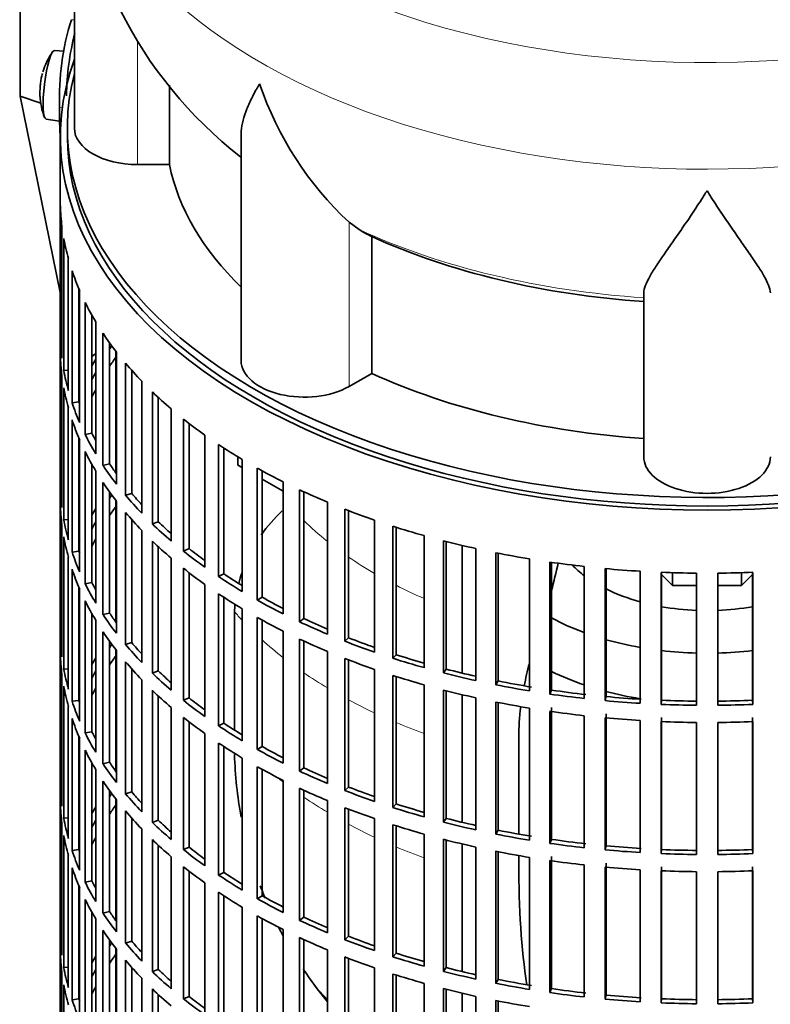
# Model space of a CAD drawing. Header units: millimetres. Extents: x 166 to 773, y -2002 to 1723.
# Tile 3 of 21: x 578 to 685, y -1891 to -1751. Entities that reach past the tile are written whole.
import ezdxf

# ---------------------------------------------------------------- set-up
doc = ezdxf.new("R2010")
doc.units = ezdxf.units.MM
for name, color, linetype in [('M5X8_UNI7687', 7, 'Continuous'), ('VSI134_DIFFUSORE', 7, 'Continuous'), ('VSI134_FILTRO_A', 7, 'Continuous'), ('VSI134_GIUNTO_8×', 7, 'Continuous'), ('VSI134_SUPPORTO_', 7, 'Continuous'), ('VSI134_TERMINALE', 7, 'Continuous')]:
    doc.layers.add(name, color=color, linetype=linetype)

# ---------------------------------------------------------------- blocks, each defined once
blk = doc.blocks.new('SE4')
at = {"layer": 'M5X8_UNI7687', "color": 7, "linetype": 'Continuous', "lineweight": 35}
for p, q in [((584.06, -1755.47), (582.75, -1755.35)), ((581.55, -1765.13), (583.47, -1765.43))]:
    blk.add_line(p, q, dxfattribs=at)
for start, end in [(144.9873, 163.3043), (166.4722, 175.0433), (182.7249, 201.02)]:
    blk.add_arc((590.66, -1761.29), 10, start, end, dxfattribs=at)
for centre, major_axis, ratio, start_param, end_param in [((582.15, -1760.24), (0.6, 4.89), 0.169759, 0.004788, 3.136805), ((590.68, -1761.2), (9.78, -2.08), 0.810411, 3.076577, 3.120069), ((590.65, -1761.41), (9.94, -1.06), 0.589949, 3.115062, 3.229621), ((589.14, -1759.29), (-7.36, -5.62), 0.747167, 5.690056, 5.839748)]:
    blk.add_ellipse(centre, major_axis=major_axis, ratio=ratio, start_param=start_param, end_param=end_param, dxfattribs=at)
at = {"layer": 'VSI134_DIFFUSORE', "color": 7, "linetype": 'Continuous', "lineweight": 35}
for p, q in [((585.57, -1723.34), (585.57, -1766.4)), ((599.09, -1771.59), (599.09, -1760.27)), ((609.29, -1767.33), (609.29, -1799.47)), ((594.57, -1771.59), (599.09, -1771.59)), ((626.08, -1780.84), (624.65, -1779.79)), ((627.86, -1801.29), (627.86, -1781.81)), ((666.57, -1813.16), (666.57, -1789.82)), ((624.65, -1803.14), (627.86, -1801.29))]:
    blk.add_line(p, q, dxfattribs=at)
at = {"layer": 'VSI134_DIFFUSORE', "color": 4, "linetype": 'Continuous', "lineweight": 9}
for p, q in [((594.57, -1771.59), (594.57, -1753.89)), ((624.65, -1803.14), (624.65, -1779.79))]:
    blk.add_line(p, q, dxfattribs=at)
at = {"layer": 'VSI134_DIFFUSORE', "color": 7, "linetype": 'Continuous', "lineweight": 35}
for centre, radius, start, end in [((646.86, -1722.23), 61.22, 181.0647, 232.0196), ((657.15, -1744.84), 47.73, 198.6373, 227.0857), ((633.99, -1768.45), 14.7, 237.4509, 245.3566)]:
    blk.add_arc(centre, radius, start, end, dxfattribs=at)
at = {"layer": 'VSI134_DIFFUSORE', "color": 4, "linetype": 'Continuous', "lineweight": 9}
for centre, major_axis, start_param, end_param in [((675.57, -1707.62), (85.67, 0), 2.814529, 6.283185), ((675.57, -1720.38), (-89.83, 0), 0, 3.208879), ((675.57, -1744.92), (-79.5, 0), 0.898849, 1.457346)]:
    blk.add_ellipse(centre, major_axis=major_axis, ratio=0.57735, start_param=start_param, end_param=end_param, dxfattribs=at)
at = {"layer": 'VSI134_DIFFUSORE', "color": 7, "linetype": 'Continuous', "lineweight": 35}
for centre, major_axis, start_param, end_param in [((594.57, -1766.4), (9, 0), 3.141593, 4.712389), ((675.57, -1766.4), (-77, 0), 0.117151, 0.534109), ((675.57, -1746.92), (-77, 0), 0.902549, 1.453645), ((618.29, -1799.47), (9, 0), 3.141593, 5.497787), ((675.57, -1766.4), (-77, 0), 0.902549, 1.453645), ((675.57, -1813.16), (-9, 0), 0, 3.141593)]:
    blk.add_ellipse(centre, major_axis=major_axis, ratio=0.57735, start_param=start_param, end_param=end_param, dxfattribs=at)
for points, knots in [([(609.29, -1767.34), (609.29, -1767.18), (609.3, -1767.01), (609.38, -1765.83), (609.67, -1764.77), (610.34, -1763.1), (610.6, -1762.53), (611.06, -1761.64), (611.22, -1761.33), (611.47, -1760.87), (611.6, -1760.64), (611.74, -1760.41), (611.83, -1760.25), (611.88, -1760.17), (611.93, -1760.09)], [0.4586292, 0.4586292, 0.4586292, 0.4586292, 0.5, 0.5, 0.75, 0.75, 0.875, 0.875, 0.9375, 0.9375, 0.96875, 0.984375, 0.984375, 1, 1, 1, 1]), ([(675.57, -1775.31), (675.43, -1775.52), (675.3, -1775.73), (675.03, -1776.15), (674.9, -1776.36), (674.5, -1776.98), (674.24, -1777.38), (673.45, -1778.57), (672.94, -1779.34), (671.92, -1780.82), (671.43, -1781.53), (670.48, -1782.88), (670.03, -1783.53), (669.18, -1784.75), (668.79, -1785.33), (668.25, -1786.15), (668.08, -1786.41), (667.75, -1786.93), (667.6, -1787.18), (667.19, -1787.9), (666.97, -1788.34), (666.66, -1789.14), (666.57, -1789.5), (666.57, -1789.82)], [0, 0, 0, 0, 0.03125, 0.03125, 0.0625, 0.0625, 0.125, 0.125, 0.25, 0.25, 0.375, 0.375, 0.5, 0.5, 0.625, 0.625, 0.6875, 0.6875, 0.75, 0.75, 0.875, 0.875, 1, 1, 1, 1]), ([(684.57, -1789.82), (684.57, -1789.5), (684.48, -1789.14), (684.16, -1788.34), (683.94, -1787.9), (683.53, -1787.18), (683.38, -1786.93), (683.06, -1786.41), (682.89, -1786.15), (682.35, -1785.33), (681.95, -1784.75), (681.1, -1783.53), (680.65, -1782.89), (679.71, -1781.53), (679.21, -1780.82), (678.2, -1779.34), (677.68, -1778.58), (676.89, -1777.39), (676.63, -1776.98), (676.23, -1776.36), (676.1, -1776.15), (675.83, -1775.73), (675.7, -1775.52), (675.57, -1775.31)], [0, 0, 0, 0, 0.125, 0.125, 0.25, 0.25, 0.3125, 0.3125, 0.375, 0.375, 0.5, 0.5, 0.625, 0.625, 0.75, 0.75, 0.875, 0.875, 0.9375, 0.9375, 0.96875, 0.96875, 1, 1, 1, 1])]:
    blk.add_open_spline(points, degree=3, knots=knots, dxfattribs=at)
at = {"layer": 'VSI134_FILTRO_A', "color": 7, "linetype": 'Continuous', "lineweight": 35}
for p, q in [((583.57, -1767.62), (583.57, -1931.74)), ((583.58, -1777.48), (583.58, -1796.26)), ((583.8, -1780.36), (583.8, -1799.14)), ((584.06, -1782.1), (584.06, -1800.88)), ((584.71, -1784.97), (584.71, -1803.74)), ((585.24, -1786.69), (585.24, -1805.47)), ((586.22, -1789.26), (586.22, -1805.34)), ((586.32, -1789.51), (586.32, -1808.28)), ((587.1, -1791.19), (587.1, -1809.97)), ((588.06, -1793), (588.06, -1809.8)), ((588.61, -1793.95), (588.61, -1812.73)), ((583.8, -1796.25), (583.58, -1796.26)), ((589.64, -1795.59), (589.64, -1814.37)), ((590.57, -1796.93), (590.57, -1814.15)), ((591.56, -1798.26), (591.56, -1817.04)), ((583.58, -1798.71), (583.58, -1817.49)), ((584.71, -1800.83), (584.06, -1800.88)), ((592.84, -1799.84), (592.84, -1818.62)), ((593.72, -1800.87), (593.72, -1818.35)), ((583.8, -1801.59), (583.8, -1820.37)), ((595.15, -1802.4), (595.15, -1821.18)), ((584.06, -1803.33), (584.06, -1822.11)), ((596.66, -1803.92), (596.66, -1822.69)), ((597.5, -1804.71), (597.5, -1822.38)), ((584.71, -1806.19), (584.71, -1824.97)), ((586.22, -1805.34), (585.24, -1805.47)), ((599.35, -1806.35), (599.35, -1825.13)), ((585.24, -1807.92), (585.24, -1826.7)), ((601.08, -1807.78), (601.08, -1826.56)), ((601.88, -1808.4), (601.88, -1826.21)), ((586.22, -1810.49), (586.22, -1826.57)), ((586.32, -1810.73), (586.32, -1829.51)), ((588.06, -1809.8), (587.1, -1809.97)), ((604.13, -1810.07), (604.13, -1828.85)), ((606.07, -1811.41), (606.07, -1830.19)), ((606.81, -1811.9), (606.81, -1829.8)), ((587.1, -1812.42), (587.1, -1831.2)), ((609.45, -1813.54), (609.45, -1832.32)), ((588.06, -1814.23), (588.06, -1831.03)), ((590.57, -1814.15), (589.64, -1814.37)), ((611.59, -1814.78), (611.59, -1833.56)), ((588.61, -1815.18), (588.61, -1833.96)), ((612.27, -1815.15), (612.27, -1833.13)), ((583.8, -1817.48), (583.58, -1817.49)), ((589.64, -1816.82), (589.64, -1835.6)), ((615.28, -1816.73), (615.28, -1835.51)), ((617.6, -1817.85), (617.6, -1836.63)), ((590.57, -1818.16), (590.57, -1835.38)), ((593.72, -1818.35), (592.84, -1818.62)), ((618.21, -1818.13), (618.21, -1836.17)), ((583.58, -1819.94), (583.58, -1838.72)), ((591.56, -1819.49), (591.56, -1838.26)), ((621.56, -1819.61), (621.56, -1838.39)), ((624.04, -1820.61), (624.04, -1839.39)), ((584.71, -1822.06), (584.06, -1822.11)), ((592.84, -1821.07), (592.84, -1839.85)), ((624.58, -1820.82), (624.58, -1838.9)), ((583.8, -1822.82), (583.8, -1841.6)), ((593.72, -1822.09), (593.72, -1839.58)), ((597.5, -1822.38), (596.66, -1822.69)), ((628.26, -1822.16), (628.26, -1840.94)), ((630.88, -1823.03), (630.88, -1841.81)), ((631.34, -1823.18), (631.34, -1841.3)), ((584.06, -1824.56), (584.06, -1843.34)), ((595.15, -1823.63), (595.15, -1842.41)), ((635.32, -1824.37), (635.32, -1843.15)), ((596.66, -1825.14), (596.66, -1843.92)), ((597.5, -1825.94), (597.5, -1843.61)), ((601.88, -1826.21), (601.08, -1826.56)), ((638.06, -1825.11), (638.06, -1843.89)), ((638.44, -1825.2), (638.44, -1843.35)), ((642.68, -1826.21), (642.68, -1844.99)), ((584.71, -1827.42), (584.71, -1846.2)), ((586.22, -1826.57), (585.24, -1826.7)), ((599.35, -1827.58), (599.35, -1846.36)), ((645.53, -1826.81), (645.53, -1845.59)), ((645.83, -1826.87), (645.83, -1845.04)), ((601.08, -1829.01), (601.08, -1847.79)), ((650.3, -1827.68), (650.3, -1846.46)), ((653.22, -1828.13), (653.22, -1846.91)), ((653.44, -1828.16), (653.44, -1846.34)), ((658.1, -1828.75), (658.1, -1847.53)), ((661.08, -1829.06), (661.08, -1847.84)), ((661.21, -1829.07), (661.21, -1847.26)), ((585.24, -1829.14), (585.24, -1847.92)), ((601.88, -1829.63), (601.88, -1847.44)), ((606.81, -1829.8), (606.07, -1830.19)), ((666.04, -1829.43), (666.04, -1848.21)), ((669.06, -1829.59), (669.06, -1848.37)), ((669.1, -1829.59), (669.1, -1847.79)), ((674.05, -1829.71), (674.05, -1848.49)), ((677.08, -1829.71), (677.08, -1848.49)), ((682.03, -1829.59), (682.03, -1847.79)), ((682.07, -1829.59), (682.07, -1848.37)), ((586.22, -1831.72), (586.22, -1847.8)), ((588.06, -1831.03), (587.1, -1831.2)), ((604.13, -1831.3), (604.13, -1850.08)), ((586.32, -1831.96), (586.32, -1850.74)), ((606.07, -1832.64), (606.07, -1851.42)), ((606.81, -1833.12), (606.81, -1851.03)), ((612.27, -1833.13), (611.59, -1833.56)), ((587.1, -1833.65), (587.1, -1852.43)), ((588.06, -1835.46), (588.06, -1852.26)), ((590.57, -1835.38), (589.64, -1835.6)), ((609.45, -1834.77), (609.45, -1853.55)), ((611.59, -1836), (611.59, -1854.78)), ((588.61, -1836.4), (588.61, -1855.18)), ((612.27, -1836.38), (612.27, -1854.36)), ((618.21, -1836.17), (617.6, -1836.63)), ((583.8, -1838.71), (583.58, -1838.72)), ((589.64, -1838.05), (589.64, -1856.83)), ((615.28, -1837.95), (615.28, -1856.73)), ((590.57, -1839.39), (590.57, -1856.61)), ((593.72, -1839.58), (592.84, -1839.85)), ((617.6, -1839.08), (617.6, -1857.86)), ((618.21, -1839.36), (618.21, -1857.4)), ((624.58, -1838.9), (624.04, -1839.39)), ((583.58, -1841.16), (583.58, -1859.94)), ((591.56, -1840.71), (591.56, -1859.49)), ((621.56, -1840.84), (621.56, -1859.62)), ((631.34, -1841.3), (630.88, -1841.81)), ((592.84, -1842.3), (592.84, -1861.08)), ((624.04, -1841.84), (624.04, -1860.62)), ((624.58, -1842.05), (624.58, -1860.13)), ((583.8, -1844.05), (583.8, -1862.83)), ((584.71, -1843.29), (584.06, -1843.34)), ((593.72, -1843.32), (593.72, -1860.81)), ((597.5, -1843.61), (596.66, -1843.92)), ((628.26, -1843.39), (628.26, -1862.17)), ((630.88, -1844.26), (630.88, -1863.04)), ((631.34, -1844.41), (631.34, -1862.53)), ((638.44, -1843.35), (638.06, -1843.89)), ((584.06, -1845.79), (584.06, -1864.57)), ((595.15, -1844.86), (595.15, -1863.64)), ((635.32, -1845.6), (635.32, -1864.38)), ((645.83, -1845.04), (645.53, -1845.59)), ((596.66, -1846.37), (596.66, -1865.15)), ((597.5, -1847.17), (597.5, -1864.84)), ((638.06, -1846.34), (638.06, -1865.11)), ((638.44, -1846.43), (638.44, -1864.58)), ((653.44, -1846.34), (653.22, -1846.91)), ((661.21, -1847.26), (661.08, -1847.84)), ((584.71, -1848.65), (584.71, -1867.43)), ((586.22, -1847.8), (585.24, -1847.92)), ((601.88, -1847.44), (601.08, -1847.79)), ((642.68, -1847.44), (642.68, -1866.22)), ((645.53, -1848.04), (645.53, -1866.82)), ((645.83, -1848.1), (645.83, -1866.27)), ((669.1, -1847.79), (669.06, -1848.37)), ((682.03, -1847.79), (682.07, -1848.37)), ((599.35, -1848.81), (599.35, -1867.59)), ((650.3, -1848.91), (650.3, -1867.69)), ((653.22, -1849.36), (653.22, -1868.14)), ((653.44, -1848.79), (653.44, -1867.57)), ((658.1, -1849.98), (658.1, -1868.76)), ((661.21, -1849.71), (661.21, -1868.49)), ((585.24, -1850.37), (585.24, -1869.15)), ((601.08, -1850.24), (601.08, -1869.02)), ((601.88, -1850.86), (601.88, -1868.67)), ((606.81, -1851.03), (606.07, -1851.42)), ((661.08, -1850.29), (661.08, -1869.07)), ((666.04, -1850.66), (666.04, -1869.44)), ((669.06, -1850.82), (669.06, -1869.6)), ((669.1, -1850.24), (669.1, -1869.02)), ((674.05, -1850.94), (674.05, -1869.72)), ((677.08, -1850.94), (677.08, -1869.72)), ((682.03, -1850.24), (682.03, -1869.02)), ((682.07, -1850.82), (682.07, -1869.6)), ((588.06, -1852.26), (587.1, -1852.43)), ((604.13, -1852.53), (604.13, -1871.31)), ((586.22, -1852.95), (586.22, -1869.03)), ((586.32, -1853.19), (586.32, -1871.97)), ((606.07, -1853.87), (606.07, -1872.65)), ((587.1, -1854.88), (587.1, -1873.66)), ((606.81, -1854.35), (606.81, -1872.26)), ((612.27, -1854.36), (611.59, -1854.78)), ((588.06, -1856.69), (588.06, -1873.49)), ((590.57, -1856.61), (589.64, -1856.83)), ((609.45, -1856), (609.45, -1874.78)), ((588.61, -1857.63), (588.61, -1876.41)), ((611.59, -1857.23), (611.59, -1876.01)), ((612.27, -1857.61), (612.27, -1875.59)), ((618.21, -1857.4), (617.6, -1857.86)), ((589.64, -1859.28), (589.64, -1878.06)), ((615.28, -1859.18), (615.28, -1877.96)), ((583.8, -1859.94), (583.58, -1859.94)), ((590.57, -1860.62), (590.57, -1877.83)), ((593.72, -1860.81), (592.84, -1861.08)), ((617.6, -1860.31), (617.6, -1879.09)), ((618.21, -1860.59), (618.21, -1878.63)), ((624.58, -1860.13), (624.04, -1860.62)), ((583.58, -1862.39), (583.58, -1881.17)), ((591.56, -1861.94), (591.56, -1880.72)), ((621.56, -1862.06), (621.56, -1880.84)), ((631.34, -1862.53), (630.88, -1863.04)), ((592.84, -1863.53), (592.84, -1882.31)), ((624.04, -1863.07), (624.04, -1881.85)), ((624.58, -1863.28), (624.58, -1881.36)), ((583.8, -1865.28), (583.8, -1884.06)), ((584.71, -1864.52), (584.06, -1864.57)), ((593.72, -1864.55), (593.72, -1882.04)), ((597.5, -1864.84), (596.66, -1865.15)), ((628.26, -1864.62), (628.26, -1883.4)), ((638.44, -1864.58), (638.06, -1865.11)), ((595.15, -1866.09), (595.15, -1884.87)), ((630.88, -1865.49), (630.88, -1884.27)), ((631.34, -1865.64), (631.34, -1883.76)), ((635.32, -1866.83), (635.32, -1885.6)), ((645.83, -1866.27), (645.53, -1866.82)), ((584.06, -1867.02), (584.06, -1885.8)), ((596.66, -1867.6), (596.66, -1886.38)), ((638.06, -1867.56), (638.06, -1886.34)), ((638.44, -1867.66), (638.44, -1885.81)), ((653.44, -1867.57), (653.22, -1868.14)), ((586.22, -1869.03), (585.24, -1869.15)), ((597.5, -1868.4), (597.5, -1886.07)), ((601.88, -1868.67), (601.08, -1869.02)), ((642.68, -1868.67), (642.68, -1887.45)), ((645.53, -1869.27), (645.53, -1888.05)), ((645.83, -1869.33), (645.83, -1887.5)), ((661.21, -1868.49), (661.08, -1869.07)), ((669.1, -1869.02), (669.06, -1869.6)), ((682.03, -1869.02), (682.07, -1869.6)), ((584.71, -1869.88), (584.71, -1888.66)), ((599.35, -1870.04), (599.35, -1888.82)), ((650.3, -1870.13), (650.3, -1888.91)), ((653.22, -1870.59), (653.22, -1889.37)), ((653.44, -1870.02), (653.44, -1888.8)), ((661.21, -1870.94), (661.21, -1889.72)), ((585.24, -1871.6), (585.24, -1890.38)), ((601.08, -1871.47), (601.08, -1890.25)), ((601.88, -1872.09), (601.88, -1889.9)), ((606.81, -1872.26), (606.07, -1872.65)), ((658.1, -1871.21), (658.1, -1889.99)), ((661.08, -1871.52), (661.08, -1890.3)), ((666.04, -1871.89), (666.04, -1890.67)), ((669.06, -1872.04), (669.06, -1890.82)), ((669.1, -1871.47), (669.1, -1890.25)), ((674.05, -1872.17), (674.05, -1890.95)), ((677.08, -1872.17), (677.08, -1890.95)), ((682.03, -1871.47), (682.03, -1890.25)), ((682.07, -1872.04), (682.07, -1890.82)), ((588.06, -1873.49), (587.1, -1873.66)), ((604.13, -1873.76), (604.13, -1892.54)), ((586.22, -1874.18), (586.22, -1890.26)), ((586.32, -1874.42), (586.32, -1893.2)), ((606.07, -1875.1), (606.07, -1893.88)), ((587.1, -1876.11), (587.1, -1894.89)), ((606.81, -1875.58), (606.81, -1893.49)), ((612.27, -1875.59), (611.59, -1876.01)), ((588.06, -1877.92), (588.06, -1894.72)), ((590.57, -1877.83), (589.64, -1878.06)), ((609.45, -1877.23), (609.45, -1896.01)), ((588.61, -1878.86), (588.61, -1897.64)), ((611.59, -1878.46), (611.59, -1897.24)), ((612.27, -1878.84), (612.27, -1896.82)), ((618.21, -1878.63), (617.6, -1879.09)), ((589.64, -1880.51), (589.64, -1899.28)), ((615.28, -1880.41), (615.28, -1899.19)), ((583.8, -1881.17), (583.58, -1881.17)), ((590.57, -1881.84), (590.57, -1899.06)), ((593.72, -1882.04), (592.84, -1882.31)), ((617.6, -1881.54), (617.6, -1900.32)), ((618.21, -1881.82), (618.21, -1899.86)), ((624.58, -1881.36), (624.04, -1881.85)), ((583.58, -1883.62), (583.58, -1902.4)), ((591.56, -1883.17), (591.56, -1901.95)), ((621.56, -1883.29), (621.56, -1902.07)), ((592.84, -1884.76), (592.84, -1903.54)), ((624.04, -1884.3), (624.04, -1903.08)), ((624.58, -1884.5), (624.58, -1902.59)), ((631.34, -1883.76), (630.88, -1884.27)), ((584.71, -1885.75), (584.06, -1885.8)), ((593.72, -1885.78), (593.72, -1903.27)), ((597.5, -1886.07), (596.66, -1886.38)), ((628.26, -1885.85), (628.26, -1904.63)), ((638.44, -1885.81), (638.06, -1886.34)), ((583.8, -1886.51), (583.8, -1905.29)), ((595.15, -1887.32), (595.15, -1906.1)), ((630.88, -1886.72), (630.88, -1905.5)), ((631.34, -1886.87), (631.34, -1904.99)), ((645.83, -1887.5), (645.53, -1888.05)), ((584.06, -1888.25), (584.06, -1907.03)), ((596.66, -1888.83), (596.66, -1907.61)), ((635.32, -1888.05), (635.32, -1906.83)), ((638.06, -1888.79), (638.06, -1907.57)), ((638.44, -1888.89), (638.44, -1907.04)), ((653.44, -1888.8), (653.22, -1889.37)), ((586.22, -1890.26), (585.24, -1890.38)), ((597.5, -1889.63), (597.5, -1907.3)), ((601.88, -1889.9), (601.08, -1890.25)), ((642.68, -1889.9), (642.68, -1908.68)), ((645.53, -1890.5), (645.53, -1909.28)), ((645.83, -1890.56), (645.83, -1908.72)), ((661.21, -1889.72), (661.08, -1890.3)), ((669.1, -1890.25), (669.06, -1890.82)), ((682.03, -1890.25), (682.07, -1890.82))]:
    blk.add_line(p, q, dxfattribs=at)
for centre, major_axis, start_param, end_param in [((675.57, -1767.62), (-92, 0), -0.208894, 3.350487), ((675.57, -1767.62), (-91, 0), 0, 3.141593), ((675.57, -1776.6), (-92, 0), 0.016456, 0.07081), ((675.57, -1776.6), (-92, 0), 0.103722, 0.158077), ((675.57, -1776.6), (-92, 0), 0.190989, 0.245343), ((675.57, -1776.6), (-92, 0), 0.278255, 0.33261), ((675.57, -1795.38), (-92, 0), 0.016456, 0.07081), ((675.57, -1776.6), (-92, 0), 0.365522, 0.419876), ((675.57, -1816.61), (-91, 0), -0.374965, -0.365223), ((675.57, -1797.83), (-92, 0), 0.016456, 0.07081), ((675.57, -1816.61), (-92, 0), -0.33261, -0.313806), ((675.57, -1819.06), (-91, 0), -0.392699, -0.365223), ((675.57, -1795.38), (-92, 0), 0.103722, 0.158077), ((675.57, -1776.6), (-92, 0), 0.452788, 0.507143), ((675.57, -1816.61), (-91, 0), -0.299174, -0.277957), ((675.57, -1797.83), (-92, 0), 0.103722, 0.158077), ((675.57, -1816.61), (-92, 0), -0.245343, -0.240575), ((675.57, -1819.06), (-91, 0), -0.299174, -0.277957), ((675.57, -1776.6), (-92, 0), 0.540055, 0.594409), ((675.57, -1795.38), (-92, 0), 0.190989, 0.245343), ((675.57, -1795.38), (-91, 0), 0.19069, 0.196715), ((675.57, -1797.83), (-92, 0), 0.190989, 0.245343), ((675.57, -1776.6), (-92, 0), 0.627321, 0.681676), ((675.57, -1795.38), (-92, 0), 0.278255, 0.33261), ((675.57, -1795.38), (-91, 0), 0.277957, 0.299174), ((675.57, -1776.6), (-92, 0), 0.714588, 0.768942), ((675.57, -1797.83), (-92, 0), 0.278255, 0.33261), ((675.57, -1795.38), (-92, 0), 0.365522, 0.419876), ((675.57, -1795.38), (-91, 0), 0.365223, 0.394539), ((675.57, -1776.6), (-92, 0), 0.801854, 0.856209), ((675.57, -1816.61), (-92, 0), 0.016456, 0.07081), ((675.57, -1797.83), (-92, 0), 0.365522, 0.419876), ((675.57, -1776.6), (-92, 0), 0.889121, 0.943475), ((675.57, -1837.84), (-91, 0), -0.374965, -0.365223), ((675.57, -1795.38), (-92, 0), 0.452788, 0.507143), ((675.57, -1795.38), (-91, 0), 0.45249, 0.486998), ((675.57, -1819.06), (-92, 0), 0.016456, 0.07081), ((675.57, -1837.84), (-92, 0), -0.33261, -0.313806), ((675.57, -1840.29), (-91, 0), -0.392699, -0.365223), ((675.57, -1776.6), (-92, 0), 0.976387, 1.030742), ((675.57, -1797.83), (-92, 0), 0.452788, 0.507143), ((675.57, -1816.61), (-92, 0), 0.103722, 0.158077), ((675.57, -1837.84), (-91, 0), -0.299174, -0.277957), ((675.57, -1795.38), (-92, 0), 0.540055, 0.594409), ((675.57, -1795.38), (-91, 0), 0.539756, 0.577951), ((675.57, -1776.6), (-92, 0), 1.063654, 1.118008), ((675.57, -1819.06), (-92, 0), 0.103722, 0.158077), ((675.57, -1840.29), (-91, 0), -0.299174, -0.277957), ((675.57, -1837.84), (-92, 0), -0.245343, -0.240575), ((675.57, -1797.83), (-92, 0), 0.540055, 0.594409), ((675.57, -1795.38), (-91, 0), 0.627022, 0.668018), ((675.57, -1776.6), (-92, 0), 1.15092, 1.205275), ((675.57, -1816.61), (-92, 0), 0.190989, 0.245343), ((675.57, -1816.61), (-91, 0), 0.19069, 0.196715), ((675.57, -1795.38), (-92, 0), 0.627321, 0.681676), ((675.57, -1776.6), (-92, 0), 1.238186, 1.292541), ((675.57, -1797.83), (-92, 0), 0.627321, 0.681676), ((675.57, -1776.6), (-92, 0), 1.325453, 1.379807), ((675.57, -1776.6), (-92, 0), 1.412719, 1.467074), ((675.57, -1819.06), (-92, 0), 0.190989, 0.245343), ((675.57, -1795.38), (-92, 0), 0.714588, 0.768942), ((675.57, -1795.38), (-91, 0), 0.714289, 0.757518), ((675.57, -1776.6), (-92, 0), 1.499986, 1.55434), ((675.57, -1776.6), (92, 0), 4.728845, 4.783199), ((675.57, -1816.61), (-92, 0), 0.278255, 0.33261), ((675.57, -1816.61), (-91, 0), 0.277957, 0.299174), ((675.57, -1797.83), (-92, 0), 0.714588, 0.768942), ((675.57, -1795.38), (-91, 0), 0.801555, 0.846635), ((675.57, -1819.06), (-92, 0), 0.278255, 0.33261), ((675.57, -1795.38), (-92, 0), 0.801854, 0.856209), ((675.57, -1816.61), (-92, 0), 0.365522, 0.419876), ((675.57, -1816.61), (-91, 0), 0.365223, 0.394539), ((675.57, -1797.83), (-92, 0), 0.801854, 0.856209), ((675.57, -1795.38), (-92, 0), 0.889121, 0.943475), ((675.57, -1795.38), (-91, 0), 0.888822, 0.935485), ((675.57, -1837.84), (-92, 0), 0.016456, 0.07081), ((675.57, -1819.06), (-92, 0), 0.365522, 0.419876), ((675.57, -1859.07), (-91, 0), -0.374965, -0.365223), ((675.57, -1816.61), (-92, 0), 0.452788, 0.507143), ((675.57, -1816.61), (-91, 0), 0.45249, 0.486998), ((675.57, -1797.83), (-92, 0), 0.889121, 0.943475), ((675.57, -1795.38), (-92, 0), 0.976387, 1.030742), ((675.57, -1795.38), (-91, 0), 0.976088, 1.024141), ((675.57, -1840.29), (-92, 0), 0.016456, 0.07081), ((675.57, -1861.52), (-91, 0), -0.392699, -0.365223), ((675.57, -1795.38), (-91, 0), 1.063355, 1.112655), ((675.57, -1859.07), (-92, 0), -0.33261, -0.313806), ((675.57, -1819.06), (-92, 0), 0.452788, 0.507143), ((675.57, -1797.83), (-92, 0), 0.976387, 1.030742), ((675.57, -1795.38), (-92, 0), 1.063654, 1.118008), ((675.57, -1837.84), (-92, 0), 0.103722, 0.158077), ((675.57, -1859.07), (-91, 0), -0.299174, -0.277957), ((675.57, -1816.61), (-92, 0), 0.540055, 0.594409), ((675.57, -1816.61), (-91, 0), 0.539756, 0.577951), ((675.57, -1797.83), (-92, 0), 1.063654, 1.118008), ((675.57, -1795.38), (-92, 0), 1.15092, 1.205275), ((675.57, -1795.38), (-91, 0), 1.150621, 1.201065), ((675.57, -1840.29), (-92, 0), 0.103722, 0.158077), ((675.57, -1795.38), (-92, 0), 1.238186, 1.292541), ((675.57, -1795.38), (-91, 0), 1.237888, 1.29284), ((675.57, -1859.07), (-92, 0), -0.245343, -0.240575), ((675.57, -1861.52), (-91, 0), -0.299174, -0.277957), ((675.57, -1819.06), (-92, 0), 0.540055, 0.594409), ((675.57, -1797.83), (-92, 0), 1.15092, 1.205275), ((675.57, -1795.38), (-92, 0), 1.325453, 1.379807), ((675.57, -1795.38), (-91, 0), 1.325154, 1.380106), ((675.57, -1795.38), (-91, 0), 1.412421, 1.467373), ((675.57, -1837.84), (-92, 0), 0.190989, 0.245343), ((675.57, -1837.84), (-91, 0), 0.19069, 0.196715), ((675.57, -1816.61), (-92, 0), 0.627321, 0.681676), ((675.57, -1816.61), (-91, 0), 0.627022, 0.668018), ((675.57, -1797.83), (-92, 0), 1.238186, 1.292541), ((675.57, -1795.38), (-92, 0), 1.412719, 1.467074), ((675.57, -1795.38), (-92, 0), 1.499986, 1.55434), ((675.57, -1795.38), (-91, 0), 1.499687, 1.554639), ((675.57, -1795.38), (91, 0), 4.728546, 4.783498), ((675.57, -1795.38), (92, 0), 4.728845, 4.783199), ((675.57, -1797.83), (-92, 0), 1.325453, 1.379807), ((675.57, -1840.29), (-92, 0), 0.190989, 0.245343), ((675.57, -1819.06), (-92, 0), 0.627321, 0.681676), ((675.57, -1816.61), (-92, 0), 0.714588, 0.768942), ((675.57, -1816.61), (-91, 0), 0.714289, 0.757518), ((675.57, -1797.83), (-92, 0), 1.412719, 1.467074), ((675.57, -1797.83), (-92, 0), 1.499986, 1.55434), ((675.57, -1797.83), (92, 0), 4.728845, 4.783199), ((675.57, -1837.84), (-92, 0), 0.278255, 0.33261), ((675.57, -1837.84), (-91, 0), 0.277957, 0.299174), ((675.57, -1819.06), (-92, 0), 0.714588, 0.768942), ((675.57, -1840.29), (-92, 0), 0.278255, 0.33261), ((675.57, -1816.61), (-92, 0), 0.801854, 0.856209), ((675.57, -1816.61), (-91, 0), 0.801555, 0.846635), ((675.57, -1837.84), (-92, 0), 0.365522, 0.419876), ((675.57, -1837.84), (-91, 0), 0.365223, 0.394539), ((675.57, -1819.06), (-92, 0), 0.801854, 0.856209), ((675.57, -1816.61), (-92, 0), 0.889121, 0.943475), ((675.57, -1816.61), (-91, 0), 0.888822, 0.935485), ((675.57, -1840.29), (-92, 0), 0.365522, 0.419876), ((675.57, -1859.07), (-92, 0), 0.016456, 0.07081), ((675.57, -1880.3), (-91, 0), -0.374965, -0.365223), ((675.57, -1837.84), (-92, 0), 0.452788, 0.507143), ((675.57, -1837.84), (-91, 0), 0.45249, 0.486998), ((675.57, -1819.06), (-92, 0), 0.889121, 0.943475), ((675.57, -1816.61), (-92, 0), 0.976387, 1.030742), ((675.57, -1816.61), (-91, 0), 0.976088, 1.024141), ((675.57, -1861.52), (-92, 0), 0.016456, 0.07081), ((675.57, -1882.75), (-91, 0), -0.394539, -0.365223), ((675.57, -1816.61), (-91, 0), 1.063355, 1.112655), ((675.57, -1880.3), (-92, 0), -0.33261, -0.313806), ((675.57, -1840.29), (-92, 0), 0.452788, 0.507143), ((675.57, -1819.06), (-92, 0), 0.976387, 1.030742), ((675.57, -1816.61), (-92, 0), 1.063654, 1.118008), ((675.57, -1859.07), (-92, 0), 0.103722, 0.158077), ((675.57, -1880.3), (-91, 0), -0.299174, -0.277957), ((675.57, -1837.84), (-92, 0), 0.540055, 0.594409), ((675.57, -1837.84), (-91, 0), 0.539756, 0.577951), ((675.57, -1816.61), (-92, 0), 1.15092, 1.205275), ((675.57, -1816.61), (-91, 0), 1.150621, 1.201065), ((675.57, -1819.06), (-92, 0), 1.063654, 1.118008), ((675.57, -1816.61), (-92, 0), 1.238186, 1.292541), ((675.57, -1816.61), (-91, 0), 1.237888, 1.29284), ((675.57, -1861.52), (-92, 0), 0.103722, 0.158077), ((675.57, -1880.3), (-92, 0), -0.245343, -0.240575), ((675.57, -1882.75), (-91, 0), -0.299174, -0.277957), ((675.57, -1840.29), (-92, 0), 0.540055, 0.594409), ((675.57, -1819.06), (-92, 0), 1.15092, 1.205275), ((675.57, -1816.61), (-92, 0), 1.325453, 1.379807), ((675.57, -1816.61), (-91, 0), 1.325154, 1.380106), ((675.57, -1859.07), (-92, 0), 0.190989, 0.245343), ((675.57, -1859.07), (-91, 0), 0.19069, 0.196715), ((675.57, -1837.84), (-92, 0), 0.627321, 0.681676), ((675.57, -1837.84), (-91, 0), 0.627022, 0.668018), ((675.57, -1819.06), (-92, 0), 1.238186, 1.292541), ((675.57, -1816.61), (-92, 0), 1.412719, 1.467074), ((675.57, -1816.61), (-91, 0), 1.412421, 1.467373), ((675.57, -1816.61), (-92, 0), 1.499986, 1.55434), ((675.57, -1816.61), (-91, 0), 1.499687, 1.554639), ((675.57, -1816.61), (91, 0), 4.728546, 4.783498), ((675.57, -1816.61), (92, 0), 4.728845, 4.783199), ((675.57, -1819.06), (-92, 0), 1.325453, 1.379807), ((675.57, -1861.52), (-92, 0), 0.190989, 0.245343), ((675.57, -1840.29), (-92, 0), 0.627321, 0.681676), ((675.57, -1837.84), (-91, 0), 0.714289, 0.757518), ((675.57, -1819.06), (-92, 0), 1.412719, 1.467074), ((675.57, -1819.06), (-92, 0), 1.499986, 1.55434), ((675.57, -1819.06), (92, 0), 4.728845, 4.783199), ((675.57, -1859.07), (-92, 0), 0.278255, 0.33261), ((675.57, -1859.07), (-91, 0), 0.277957, 0.299174), ((675.57, -1837.84), (-92, 0), 0.714588, 0.768942), ((675.57, -1840.29), (-92, 0), 0.714588, 0.768942), ((675.57, -1861.52), (-92, 0), 0.278255, 0.33261), ((675.57, -1837.84), (-92, 0), 0.801854, 0.856209), ((675.57, -1837.84), (-91, 0), 0.801555, 0.846635), ((675.57, -1859.07), (-92, 0), 0.365522, 0.419876), ((675.57, -1859.07), (-91, 0), 0.365223, 0.394539), ((675.57, -1840.29), (-92, 0), 0.801854, 0.856209), ((675.57, -1837.84), (-92, 0), 0.889121, 0.943475), ((675.57, -1837.84), (-91, 0), 0.888822, 0.935485), ((675.57, -1861.52), (-92, 0), 0.365522, 0.419876), ((675.57, -1880.3), (-92, 0), 0.016456, 0.07081), ((675.57, -1901.53), (-91, 0), -0.374965, -0.365223), ((675.57, -1859.07), (-91, 0), 0.45249, 0.486998), ((675.57, -1840.29), (-92, 0), 0.889121, 0.943475), ((675.57, -1837.84), (-92, 0), 0.976387, 1.030742), ((675.57, -1837.84), (-91, 0), 0.976088, 1.024141), ((675.57, -1882.75), (-92, 0), 0.016456, 0.07081), ((675.57, -1859.07), (-92, 0), 0.452788, 0.507143), ((675.57, -1901.53), (-92, 0), -0.33261, -0.313806), ((675.57, -1903.98), (-91, 0), -0.394539, -0.365223), ((675.57, -1861.52), (-92, 0), 0.452788, 0.507143), ((675.57, -1840.29), (-92, 0), 0.976387, 1.030742), ((675.57, -1837.84), (-92, 0), 1.063654, 1.118008), ((675.57, -1837.84), (-91, 0), 1.063355, 1.112655), ((675.57, -1880.3), (-92, 0), 0.103722, 0.158077), ((675.57, -1901.53), (-91, 0), -0.299174, -0.277957), ((675.57, -1859.07), (-92, 0), 0.540055, 0.594409), ((675.57, -1859.07), (-91, 0), 0.539756, 0.577951), ((675.57, -1837.84), (-92, 0), 1.15092, 1.205275), ((675.57, -1837.84), (-91, 0), 1.150621, 1.201065), ((675.57, -1840.29), (-92, 0), 1.063654, 1.118008), ((675.57, -1837.84), (-91, 0), 1.237888, 1.29284), ((675.57, -1882.75), (-92, 0), 0.103722, 0.158077), ((675.57, -1901.53), (-92, 0), -0.245343, -0.240575), ((675.57, -1903.98), (-91, 0), -0.299174, -0.277957), ((675.57, -1861.52), (-92, 0), 0.540055, 0.594409), ((675.57, -1840.29), (-92, 0), 1.15092, 1.205275), ((675.57, -1837.84), (-92, 0), 1.238186, 1.292541), ((675.57, -1837.84), (-91, 0), 1.325154, 1.380106), ((675.57, -1880.3), (-92, 0), 0.190989, 0.245343), ((675.57, -1880.3), (-91, 0), 0.19069, 0.196715), ((675.57, -1859.07), (-92, 0), 0.627321, 0.681676), ((675.57, -1859.07), (-91, 0), 0.627022, 0.668018), ((675.57, -1840.29), (-92, 0), 1.238186, 1.292541), ((675.57, -1837.84), (-92, 0), 1.325453, 1.379807), ((675.57, -1837.84), (-92, 0), 1.412719, 1.467074), ((675.57, -1837.84), (-91, 0), 1.412421, 1.467373), ((675.57, -1837.84), (-91, 0), 1.499687, 1.554639), ((675.57, -1837.84), (91, 0), 4.728546, 4.783498), ((675.57, -1837.84), (-92, 0), 1.499986, 1.55434), ((675.57, -1837.84), (92, 0), 4.728845, 4.783199)]:
    blk.add_ellipse(centre, major_axis=major_axis, ratio=0.57735, start_param=start_param, end_param=end_param, dxfattribs=at)
at = {"layer": 'VSI134_GIUNTO_8×', "color": 7, "linetype": 'Continuous', "lineweight": 35}
for centre, major_axis, start_param, end_param in [((675.57, -1822.33), (-22, 0), 0.512266, 0.653708), ((675.57, -1822.33), (-22, 0), 0.860097, 1.12301), ((675.57, -1822.33), (-22, 0), 1.272507, 1.501929), ((675.57, -1822.33), (-22, 0), 1.639664, 1.869086), ((675.57, -1822.33), (-32.5, 0), 0.821803, 1.003487), ((675.57, -1822.33), (-32.5, 0), 1.113415, 1.273341), ((675.57, -1822.33), (-32.5, 0), 1.370522, 1.524199), ((675.57, -1822.33), (-32.5, 0), 1.617394, 1.771071), ((675.57, -1828.42), (-34.5, 0), 0.874436, 1.040008), ((675.57, -1828.42), (-34.5, 0), 1.141754, 1.291065)]:
    blk.add_ellipse(centre, major_axis=major_axis, ratio=0.57735, start_param=start_param, end_param=end_param, dxfattribs=at)
at = {"layer": 'VSI134_SUPPORTO_', "color": 7, "linetype": 'Continuous', "lineweight": 35}
for p, q in [((584.57, -1766.4), (584.57, -1767.62)), ((591.49, -1815.49), (591.49, -1798.17)), ((608.81, -1814.32), (608.81, -1813.15)), ((609.45, -1814.69), (608.81, -1814.32)), ((615.28, -1818.06), (612.27, -1816.32)), ((591.49, -1836.72), (591.49, -1819.4)), ((640.74, -1843.92), (640.74, -1825.77)), ((670.66, -1831.46), (669.1, -1829.9)), ((670.66, -1831.46), (670.66, -1829.64)), ((680.47, -1831.46), (680.47, -1829.64)), ((682.03, -1829.9), (680.47, -1831.46)), ((674.05, -1831.46), (670.66, -1831.46)), ((680.47, -1831.46), (677.08, -1831.46)), ((608.34, -1835.18), (608.34, -1852.02)), ((591.49, -1857.95), (591.49, -1840.63)), ((640.74, -1865.15), (640.74, -1847)), ((648.78, -1866.82), (648.78, -1852.95)), ((591.49, -1879.18), (591.49, -1861.86)), ((640.74, -1886.38), (640.74, -1868.23)), ((648.78, -1871), (648.78, -1869.88)), ((591.49, -1900.4), (591.49, -1883.09)), ((620.13, -1888.83), (621.56, -1890.67)), ((640.74, -1907.61), (640.74, -1889.45))]:
    blk.add_line(p, q, dxfattribs=at)
for centre, radius, start, end in [((629.21, -1836.31), 20.9, 132.2885, 144.8366), ((629.21, -1836.31), 20.9, 161.6046, 165.7625), ((629.21, -1836.31), 20.9, 174.1802, 176.902), ((665.89, -1853.91), 57.56, 181.5895, 190.4957), ((665.89, -1853.91), 57.56, 200.6285, 202.5098), ((665.89, -1853.91), 57.56, 207.1254, 208.3301), ((665.89, -1853.91), 57.56, 213.939, 217.3447)]:
    blk.add_arc(centre, radius, start, end, dxfattribs=at)
for centre, major_axis, ratio, start_param, end_param in [((675.57, -1766.4), (91, 0), 0.57735, 2.993207, 6.283185), ((643.42, -1827.16), (8.14, 34.04), 0.31246, 4.639612, 4.753819), ((654.52, -1844.95), (3.49, 14.59), 0.31246, 1.479895, 1.698732), ((654.52, -1844.95), (3.49, 14.59), 0.31246, -4.378668, -4.059125), ((683.22, -1823), (-20.93, -87.53), 0.31246, -0.917533, -0.65805)]:
    blk.add_ellipse(centre, major_axis=major_axis, ratio=ratio, start_param=start_param, end_param=end_param, dxfattribs=at)
at = {"layer": 'VSI134_SUPPORTO_', "color": 4, "linetype": 'Continuous', "lineweight": 9}
for centre, major_axis, start_param, end_param in [((675.57, -1802.68), (-66.6, 0), 0.533057, 0.625209), ((675.57, -1802.68), (-66.6, 0), 0.698932, 0.780897), ((675.57, -1802.68), (-66.6, 0), 0.844673, 0.921885), ((675.57, -1815.98), (-75, 0), 0.459415, 0.491682), ((675.57, -1815.98), (-75, 0), 0.566131, 0.63707), ((675.57, -1815.98), (-75, 0), 0.70007, 0.766956), ((675.57, -1815.98), (-75, 0), 0.823319, 0.888301), ((675.57, -1815.98), (-75, 0), 0.94022, 1.004352), ((675.57, -1833.67), (-75, 0), 0.618187, 0.63707), ((675.57, -1833.67), (-75, 0), 0.70007, 0.766956), ((675.57, -1833.67), (-75, 0), 0.823319, 0.888301), ((675.57, -1833.67), (-75, 0), 0.94022, 1.004352), ((675.57, -1872.45), (-62.27, 0), 0.473078, 0.521266)]:
    blk.add_ellipse(centre, major_axis=major_axis, ratio=0.57735, start_param=start_param, end_param=end_param, dxfattribs=at)
at = {"layer": 'VSI134_TERMINALE', "color": 7, "linetype": 'Continuous', "lineweight": 35}
for p, q in [((577.85, -1734.31), (577.85, -1761.86)), ((580.78, -1762.83), (577.85, -1761.86)), ((583.57, -1789.79), (577.85, -1761.86)), ((583.47, -1763.44), (583.47, -1765.07)), ((588.61, -1798.48), (588.06, -1798.87)), ((586.32, -1800.13), (586.22, -1800.1))]:
    blk.add_line(p, q, dxfattribs=at)
at = {"layer": 'VSI134_TERMINALE', "color": 4, "linetype": 'Continuous', "lineweight": 9}
for p, q in [((585.15, -1750.98), (585.57, -1751.01)), ((583.47, -1763.44), (583.85, -1763.47)), ((583.67, -1765.09), (583.47, -1765.07))]:
    blk.add_line(p, q, dxfattribs=at)
at = {"layer": 'VSI134_TERMINALE', "color": 7, "linetype": 'Continuous', "lineweight": 35}
for centre, radius, start, end in [((620.51, -1762.09), 37.07, 162.5529, 182.0785), ((622.89, -1762.38), 38.45, 165.7136, 179.137)]:
    blk.add_arc(centre, radius, start, end, dxfattribs=at)
blk.add_open_spline([(583.63, -1767.97), (583.62, -1767.96), (583.62, -1767.95), (583.6, -1767.8), (583.56, -1767.51), (583.53, -1767.17), (583.51, -1766.81), (583.5, -1766.62), (583.47, -1766), (583.47, -1765.56), (583.47, -1765.07)], degree=3, knots=[0.6809686, 0.6809686, 0.6809686, 0.6809686, 0.6875, 0.6875, 0.75, 0.8125, 0.8125, 0.875, 0.875, 1, 1, 1, 1], dxfattribs=at)

msp = doc.modelspace()

# ---------------------------------------------------------------- block references
msp.add_blockref('SE4', (0, 0))

doc.saveas('drawing.dxf')
